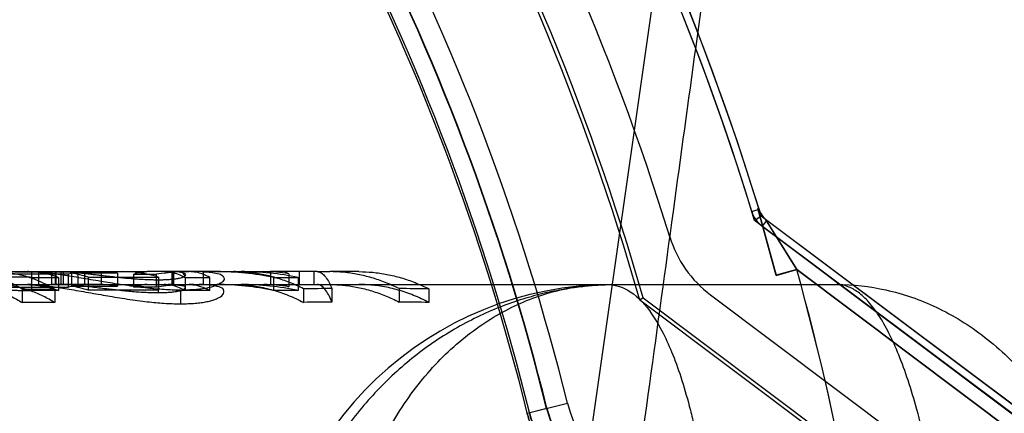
# Model space of a CAD drawing. Header units: millimetres. Extents: x 0 to 297, y 0 to 210.
# Tile 253 of 256: x 59.0635 to 59.2469, y 160.6993 to 160.7726. Entities that reach past the tile are written whole.
import ezdxf

# ---------------------------------------------------------------- set-up
doc = ezdxf.new("R2010")
doc.units = ezdxf.units.MM
doc.header["$LTSCALE"] = 16.335
doc.layers.get('0').update_dxf_attribs({"linetype": 'CONTINUOUS'})
for name, color, linetype in [('AXES_REF', 7, 'CONTINUOUS'), ('INTFCLR_1', 7, 'CONTINUOUS'), ('INTFCLR_144815', 7, 'CONTINUOUS'), ('INTFCLR_72935', 7, 'CONTINUOUS')]:
    doc.layers.add(name, color=color, linetype=linetype)

msp = doc.modelspace()

# ---------------------------------------------------------------- linework, layer by layer
at = {"color": 7, "linetype": 'Continuous'}
for radius in [7.756662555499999, 7.756, 7.706331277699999]:
    msp.add_circle((57.52239940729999, 154.539298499), radius, dxfattribs=at)
msp.add_arc((57.52239940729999, 154.539298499), 7.68, 278.2771290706, 261.7228709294, dxfattribs=at)
at = {"layer": 'AXES_REF', "color": 9, "linetype": 'Continuous'}
msp.add_circle((57.52239940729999, 154.539298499), 7.075609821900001, dxfattribs=at)
at = {"layer": 'INTFCLR_1', "color": 9, "linetype": 'Continuous'}
for p, q in [((59.19987532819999, 160.7368922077), (59.2012238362, 160.7373061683)), ((59.2043999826, 160.7250060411), (59.2010248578, 160.7374554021)), ((59.2026477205, 160.7352800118), (59.201801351, 160.7341515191)), ((59.3455564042, 160.628098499), (59.2024470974, 160.7354304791)), ((59.2024470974, 160.7354304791), (59.20825012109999, 160.7260782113)), ((59.2043999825, 160.7250060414), (59.20825012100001, 160.7260782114)), ((59.2082501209, 160.7260782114), (59.3346230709, 160.631298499)), ((59.1580388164, 160.699337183), (59.1655225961, 160.7011935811))]:
    msp.add_line(p, q, dxfattribs=at)
at = {"layer": 'INTFCLR_1', "color": 6, "linetype": 'Continuous'}
for p, q in [((59.2010248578, 160.7374554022), (59.2012238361, 160.7373061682)), ((59.2018013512, 160.7341515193), (59.3440570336, 160.627459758)), ((59.192201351, 160.7213515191), (59.3071912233, 160.6351091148))]:
    msp.add_line(p, q, dxfattribs=at)
for centre, radius, start, end in [((58.7386230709, 160.595298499), 0.4839066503, 17.0652676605, 50.6603330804), ((58.7386230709, 160.595298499), 0.4824960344, 17.0652678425, 50.60049391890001), ((58.7386230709, 160.595298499), 0.4664960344, 17.065267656, 43.9273773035), ((59.2050477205, 160.7384800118), 0.0054106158, 197.0652516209, 233.1301031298), ((59.2050477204, 160.7384800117), 0.004, 197.0652665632, 233.130102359), ((59.2050477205, 160.7384800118), 0.0214106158, 197.065267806, 233.1301024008)]:
    msp.add_arc(centre, radius, start, end, dxfattribs=at)
at = {"layer": 'INTFCLR_1', "color": 9, "linetype": 'Continuous'}
for centre, radius, start, end in [((58.73862307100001, 160.595298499), 0.4398374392, 13.9313763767, 41.1654492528), ((58.7386230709, 160.595298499), 0.4358380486, 13.9313763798, 41.16544923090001), ((58.7386230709, 160.595298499), 0.4321268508, 13.9313770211, 41.16544983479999), ((58.7386230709, 160.595298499), 0.4325542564, 13.9313763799, 41.1654492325), ((58.7386230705, 160.5952984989), 0.4874965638, 4.2349578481, 15.5612268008), ((59.1850014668, 160.7060254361), 0.0240686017, 193.9313763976, 269.9999999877), ((59.1850014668, 160.7060254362), 0.0200692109, 193.931376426, 269.9999999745)]:
    msp.add_arc(centre, radius, start, end, dxfattribs=at)
msp.add_open_spline([(59.2024470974, 160.7354304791), (59.2017872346, 160.7359253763), (59.2012665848, 160.7366667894), (59.2010248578, 160.7374554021)], degree=3, dxfattribs=at)
for points, knots in [([(59.1887220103, 160.6763767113), (59.1876455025, 160.6763227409), (59.18540069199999, 160.6763333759), (59.1819078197, 160.6767477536), (59.1788683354, 160.6774934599), (59.1763295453, 160.6783879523), (59.1743104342, 160.6792647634), (59.1722289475, 160.6803618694), (59.1700931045, 160.6817178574), (59.1679142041, 160.683382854), (59.1657035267, 160.68542851), (59.1639090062, 160.687473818), (59.1624972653, 160.6893899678), (59.1614299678, 160.6910468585), (59.1604157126, 160.6928796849), (59.1594856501, 160.6948837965), (59.1586707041, 160.6970480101), (59.15823190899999, 160.6985587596), (59.1580388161, 160.699337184)], [0, 0, 0, 0, 0.0779033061, 0.1618667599, 0.253680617, 0.3034199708, 0.3562896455, 0.4126322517, 0.4733102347, 0.5389302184, 0.6105590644, 0.6906636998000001, 0.7351564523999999, 0.7824908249, 0.8330084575, 0.8864378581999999, 0.9420335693, 1, 1, 1, 1]), ([(59.1850014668, 160.6797059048), (59.184074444, 160.6796523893), (59.1821399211, 160.6796474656), (59.1791263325, 160.6799847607), (59.1765000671, 160.6806124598), (59.1743048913, 160.6813729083), (59.1725570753, 160.6821213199), (59.1707553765, 160.6830606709), (59.1689046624, 160.6842247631), (59.1670162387, 160.6856570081), (59.1650990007, 160.6874199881), (59.163542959, 160.6891845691), (59.16231853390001, 160.6908389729), (59.1613930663, 160.6922701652), (59.1605132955, 160.6938545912), (59.159706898, 160.6955876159), (59.1590006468, 160.6974596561), (59.1586206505, 160.6987665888), (59.1584536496, 160.699440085)], [0, 0, 0, 0, 0.0776846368, 0.1614602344, 0.2531489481, 0.3029013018, 0.3556901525, 0.4120655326, 0.4727178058, 0.5383906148, 0.6100777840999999, 0.6902787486, 0.7347779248, 0.7821808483, 0.8327613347, 0.8862761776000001, 0.9419483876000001, 1, 1, 1, 1])]:
    msp.add_open_spline(points, degree=3, knots=knots, dxfattribs=at)
at = {"layer": 'INTFCLR_144815', "color": 9, "linetype": 'Continuous'}
for p, q in [((59.098478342, 160.1957300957), (59.243554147, 161.2100770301)), ((59.0464581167, 160.7256984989), (59.0642914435, 160.7256984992)), ((59.0649073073, 160.7256984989), (59.082674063, 160.7256984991)), ((59.0969100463, 160.7256984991), (59.0872084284, 160.7256984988)), ((59.1002162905, 160.7256984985), (59.1089891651, 160.7256984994)), ((59.1188916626, 160.7256984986), (59.1126138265, 160.7256984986)), ((59.1266783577, 160.7256984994), (59.121228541, 160.7256984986)), ((59.0657103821, 160.722197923), (59.0657103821, 160.7246383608)), ((58.4611117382, 160.7232984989), (59.2156978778, 160.723298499)), ((59.1739624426, 160.7232408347), (59.1739624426, 160.723298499))]:
    msp.add_line(p, q, dxfattribs=at)
at = {"layer": 'INTFCLR_144815', "color": 6, "linetype": 'Continuous'}
for p, q in [((59.06257430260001, 160.7256599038), (59.0711461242, 160.7256599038)), ((59.0657568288, 160.7232799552), (59.0657568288, 160.7256806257)), ((59.0670026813, 160.725698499), (59.0670026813, 160.723298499)), ((59.0694737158, 160.723298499), (59.0694737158, 160.725698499)), ((59.0695614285, 160.7256984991), (59.0700776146, 160.7256924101)), ((59.0700776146, 160.7256927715), (59.0700776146, 160.7232925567)), ((59.0700776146, 160.7256927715), (59.0786494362, 160.7256927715)), ((59.07028273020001, 160.723298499), (59.07028273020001, 160.725698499)), ((59.0709436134, 160.7256984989), (59.0716031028, 160.725687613)), ((59.0711461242, 160.725658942), (59.07202254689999, 160.7256941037)), ((59.0711461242, 160.725658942), (59.0711461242, 160.7232574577)), ((59.0716031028, 160.7256876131), (59.0716031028, 160.7232872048)), ((59.0816946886, 160.7254124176), (59.073122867, 160.7254124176)), ((59.073122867, 160.7254079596), (59.073122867, 160.7229970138)), ((59.0743583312, 160.723298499), (59.0743583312, 160.725698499)), ((59.0755745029, 160.725698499), (59.0755745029, 160.723298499)), ((59.0786494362, 160.7256931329), (59.0786494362, 160.7232929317)), ((59.0816946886, 160.7254124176), (59.0816946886, 160.7230016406)), ((59.0919047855, 160.7232864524), (59.0919047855, 160.7256868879)), ((59.092028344, 160.725698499), (59.092028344, 160.723298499)), ((59.0921833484, 160.723298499), (59.0921833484, 160.725698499)), ((59.1002162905, 160.7256984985), (59.0969100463, 160.7256984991)), ((59.0977319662, 160.723298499), (59.0977319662, 160.725698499)), ((59.1102029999, 160.725698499), (59.1102029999, 160.723298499)), ((59.1126138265, 160.725698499), (59.1102029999, 160.725698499)), ((59.1135917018, 160.7253064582), (59.1129605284, 160.7256495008)), ((59.1155226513, 160.725698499), (59.1155226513, 160.723298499)), ((59.1182473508, 160.725698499), (59.1182473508, 160.723298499)), ((59.1188916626, 160.7256984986), (59.121228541, 160.7256984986)), ((59.0725411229, 160.7252427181), (59.0594340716, 160.7252427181)), ((59.0657103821, 160.7246383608), (59.070720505, 160.7246295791)), ((59.070720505, 160.7246295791), (59.070720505, 160.7221888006)), ((59.0725411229, 160.7228309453), (59.0725411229, 160.7252479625)), ((59.0762512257, 160.7246759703), (59.0762512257, 160.7222369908)), ((59.0762512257, 160.7246759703), (59.089358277, 160.7246759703)), ((59.0846734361, 160.7252352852), (59.0846734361, 160.7228177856)), ((59.0846734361, 160.7252351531), (59.0889771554, 160.7252351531)), ((59.0889771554, 160.7228175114), (59.0889771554, 160.7252350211)), ((59.0892793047, 160.7241935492), (59.0892793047, 160.7217357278)), ((59.089358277, 160.7246683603), (59.089358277, 160.7222290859)), ((59.09429002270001, 160.7246161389), (59.09429002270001, 160.7221748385)), ((59.09429002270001, 160.7246161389), (59.098884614, 160.7246161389)), ((59.098884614, 160.7221748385), (59.098884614, 160.7246161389)), ((59.1107688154, 160.7246193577), (59.1107688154, 160.7221781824)), ((59.1107688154, 160.7246193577), (59.1153634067, 160.7246193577)), ((59.1135917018, 160.7253064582), (59.1135917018, 160.7228916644)), ((59.1153634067, 160.7246094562), (59.1153634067, 160.7221678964)), ((59.0594340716, 160.7228255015), (59.0725411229, 160.7228255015)), ((59.0711461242, 160.7232584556), (59.06257430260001, 160.7232584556)), ((59.0639616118, 160.7224568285), (59.069991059, 160.7224568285)), ((59.0639616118, 160.7224540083), (59.0639616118, 160.719925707)), ((59.070720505, 160.7221888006), (59.0657103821, 160.722197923)), ((59.0700776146, 160.7232921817), (59.0695614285, 160.723298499)), ((59.069991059, 160.7224568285), (59.069991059, 160.7199286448)), ((59.0786494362, 160.7232925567), (59.0700776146, 160.7232925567)), ((59.0716031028, 160.7232872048), (59.0709436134, 160.723298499)), ((59.0724608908, 160.723298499), (59.0715842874, 160.7232802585)), ((59.073122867, 160.7230016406), (59.0816946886, 160.7230016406)), ((59.089358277, 160.7222369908), (59.0762512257, 160.7222369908)), ((59.0889771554, 160.7228176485), (59.0846734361, 160.7228176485)), ((59.0934541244, 160.7222492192), (59.0934541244, 160.7197123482)), ((59.098884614, 160.7221748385), (59.09429002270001, 160.7221748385)), ((59.1153634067, 160.7221781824), (59.1107688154, 160.7221781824)), ((59.1126138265, 160.723298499), (59.1135917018, 160.7228916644)), ((59.1163545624, 160.7225044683), (59.1163545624, 160.7199782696)), ((59.12165894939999, 160.7225437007), (59.12165894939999, 160.7200191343)), ((59.1341528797, 160.7225416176), (59.1341528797, 160.7200169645)), ((59.1396938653, 160.7224967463), (59.1396938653, 160.7199702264)), ((59.069991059, 160.7199286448), (59.0639616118, 160.7199286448))]:
    msp.add_line(p, q, dxfattribs=at)
at = {"layer": 'INTFCLR_144815', "color": 7, "linetype": 'Continuous'}
for p, q in [((59.0642914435, 160.7256984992), (59.0649073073, 160.7256984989)), ((59.06635247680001, 160.7256503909), (59.0657568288, 160.7256806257)), ((59.0663523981, 160.7256491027), (59.0657568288, 160.7256806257)), ((59.082674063, 160.7256984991), (59.0872084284, 160.7256984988)), ((59.092595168, 160.7256513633), (59.0919047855, 160.7256868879)), ((59.0977510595, 160.7256841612), (59.0983007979, 160.7256554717)), ((59.0977510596, 160.7256841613), (59.0983008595, 160.725656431)), ((59.0892793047, 160.7241935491), (59.0902671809, 160.7242057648)), ((59.06575682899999, 160.7232799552), (59.0663528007, 160.7232485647)), ((59.0657568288, 160.7232799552), (59.0663527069, 160.7232470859)), ((59.0934541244, 160.7222492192), (59.0923262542, 160.7222648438)), ((59.09830117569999, 160.7232548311), (59.0977510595, 160.7232836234)), ((59.0983011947, 160.7232551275), (59.0977510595, 160.7232836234)), ((59.0917990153, 160.7197440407), (59.0928731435, 160.7197187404)), ((59.0934541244, 160.7197123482), (59.09453275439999, 160.719730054))]:
    msp.add_line(p, q, dxfattribs=at)
at = {"layer": 'INTFCLR_144815', "color": 6, "linetype": 'Continuous'}
for centre, radius, start, end in [((59.0648999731, 160.7051520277), 0.0205464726, 87.60988393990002, 89.9795480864), ((59.0769890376, 160.7035243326), 0.0221743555, 90.0457827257, 101.5713831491), ((59.0693590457, 160.7025550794), 0.0231608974, 72.6877659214, 80.6474663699), ((59.0781518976, 160.7035912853), 0.0221075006, 80.7784190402, 88.7104225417), ((59.0959460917, 160.6730777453), 0.0526207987, 90.00778778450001, 97.6104365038), ((59.091149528, 160.7011319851), 0.0245665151, 88.2382569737, 90.0179861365), ((59.0969147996, 160.7013044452), 0.0243940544, 88.0354410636, 90.0111642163), ((59.1002111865, 160.6731530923), 0.0525454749, 78.40901922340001, 89.99443454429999), ((59.1047570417, 160.6735082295), 0.0521902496, 78.2744042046, 89.99797377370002), ((59.1089777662, 160.6983570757), 0.0273415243, 80.2847284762, 89.97611295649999), ((59.0648999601, 160.7034936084), 0.0198048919, 87.52029428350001, 89.97874417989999), ((59.0769793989, 160.7020064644), 0.0212919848, 90.02174229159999, 102.0313117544), ((59.0693870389, 160.7010733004), 0.0222396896, 72.0224959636, 80.32961232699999), ((59.0781578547, 160.7020458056), 0.0212527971, 80.4204470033, 88.67461987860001), ((59.0959426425, 160.6726262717), 0.0506722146, 90.004187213, 97.90098231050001), ((59.0911495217, 160.6996192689), 0.023679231, 88.17220551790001, 90.0186448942), ((59.0969147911, 160.6997853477), 0.0235131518, 87.96178923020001, 90.0115620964), ((59.1002138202, 160.6726721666), 0.0506263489, 77.9662558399, 89.9972042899), ((59.1047528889, 160.6729506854), 0.0503479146, 77.8340583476, 89.9931737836), ((59.1089839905, 160.6970075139), 0.0262909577, 79.90634682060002, 89.98872315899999), ((59.127242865, 159.6089044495), 1.1136532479, 90.28728523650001, 90.56019566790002), ((59.1279258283, 159.6114028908), 1.1111561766, 89.3931803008, 89.67890595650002), ((59.1272597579, 159.6486797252), 1.0713540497, 90.29953137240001, 90.58321753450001), ((59.1279483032, 159.6559121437), 1.0641229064, 89.3675685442, 89.6659238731)]:
    msp.add_arc(centre, radius, start, end, dxfattribs=at)
at = {"layer": 'INTFCLR_144815', "color": 7, "linetype": 'Continuous'}
for centre, radius, start, end in [((59.0707696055, 160.6984375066), 0.0272628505, 86.6178590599, 88.2480437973), ((59.0899247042, 160.828050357), 0.1038588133, 269.0568360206, 269.643950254), ((59.0942509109, 160.8369155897), 0.1146691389, 269.1929557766, 269.601873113), ((59.09169148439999, 160.8830593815), 0.1608198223, 270.6279938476, 270.9074788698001), ((59.0934899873, 160.766832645), 0.0445789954, 270.6818185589, 271.9450443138), ((59.0942522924, 160.8298743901), 0.1101649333, 269.1590222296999, 269.5848765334), ((59.0916957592, 160.8737291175), 0.1540268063, 270.6541011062, 270.9460640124)]:
    msp.add_arc(centre, radius, start, end, dxfattribs=at)
at = {"layer": 'INTFCLR_144815', "color": 9, "linetype": 'Continuous'}
msp.add_arc((59.1739629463, 160.659298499), 0.064, 89.9999999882, 176.9999999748, dxfattribs=at)
at = {"layer": 'INTFCLR_144815', "color": 7, "linetype": 'Continuous'}
for points, knots in [([(59.1763129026, 160.671812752), (59.1778310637, 160.6828142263), (59.1808196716, 160.7045011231), (59.18520928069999, 160.7364475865), (59.1894206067, 160.7671909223), (59.19349356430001, 160.7970204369), (59.1974676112, 160.8262273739), (59.2013609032, 160.8549518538), (59.2051129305, 160.8827526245), (59.2086816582, 160.9093190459), (59.2120841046, 160.9347771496), (59.21535144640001, 160.959364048), (59.21848597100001, 160.9831053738), (59.22142641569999, 161.0055420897), (59.2241239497, 161.0262958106), (59.2265165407, 161.0448708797), (59.2286330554, 161.0614623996), (59.2304698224, 161.0760089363), (59.2320893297, 161.0889758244), (59.2335121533, 161.100498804), (59.2347678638, 161.11079401), (59.2358601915, 161.1198663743), (59.236831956, 161.1280436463), (59.2376958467, 161.1354156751), (59.238469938, 161.1421237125), (59.23913414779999, 161.1479694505), (59.2397325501, 161.1533201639), (59.2402748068, 161.1582541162), (59.2407617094, 161.1627702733), (59.2411849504, 161.1667734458), (59.2415661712, 161.1704535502), (59.2419105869, 161.1738543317), (59.2422155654, 161.1769405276), (59.2424854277, 161.1797409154), (59.242726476, 161.1823114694), (59.2429419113, 161.1846798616), (59.243134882, 161.1868698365), (59.24330637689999, 161.18888592), (59.2434586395, 161.1907490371), (59.2435861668, 161.1923761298), (59.2436960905, 161.1938410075), (59.243796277, 161.1952409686), (59.24388701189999, 161.1965835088), (59.2439659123, 161.1978324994), (59.24404632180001, 161.1992029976), (59.2441207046, 161.2006214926), (59.24419137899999, 161.2022636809), (59.2442409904, 161.2037721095), (59.2442588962, 161.2052764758), (59.2442695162, 161.2066513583), (59.2441300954, 161.208076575), (59.2443182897, 161.2101330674), (59.2435541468, 161.2100770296)], [0, 0, 0, 0, 0.06138756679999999, 0.121008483, 0.1782451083, 0.2329100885, 0.2874227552, 0.3411757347, 0.393138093, 0.4424863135, 0.4893421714, 0.5351104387, 0.5795865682, 0.6217125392, 0.6601911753, 0.6952689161, 0.7252355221, 0.7526449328, 0.7763141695, 0.7974675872, 0.816822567, 0.8336432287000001, 0.8479777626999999, 0.8623409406, 0.8746713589, 0.8853028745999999, 0.8948614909, 0.9044321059, 0.9127397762, 0.9199694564, 0.9266831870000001, 0.9331906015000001, 0.9388636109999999, 0.9438253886, 0.9487415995, 0.9531348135, 0.9569708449, 0.9608937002, 0.9643190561, 0.9673036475, 0.9699151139, 0.9724390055, 0.9750617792, 0.9773530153, 0.9793565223, 0.9826506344, 0.9852026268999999, 0.9884485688, 0.9909663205, 0.99360072, 0.9957648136, 1, 1, 1, 1]), ([(59.09263578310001, 160.722257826), (59.092138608, 160.722266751), (59.0911221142, 160.7223016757), (59.08961779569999, 160.7223958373), (59.0880510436, 160.7225331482), (59.0863842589, 160.7227183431), (59.0845663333, 160.7229504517), (59.0826683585, 160.7232249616), (59.0808114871, 160.72351366), (59.0789857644, 160.7238117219), (59.0771931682, 160.7241163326), (59.0753832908, 160.7244249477), (59.073611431, 160.7247223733), (59.0719341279, 160.7249891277), (59.070356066, 160.7252228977), (59.0689142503, 160.7254121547), (59.0675857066, 160.7255577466), (59.0667519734, 160.7256256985), (59.06635247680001, 160.7256503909)], [0, 0, 0, 0, 0.0562470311, 0.1150278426, 0.1704748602, 0.2341330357, 0.3047136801, 0.3777699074, 0.4510488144, 0.5172749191, 0.5870188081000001, 0.6567244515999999, 0.7249545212, 0.7902456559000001, 0.8488340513, 0.9054002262, 0.9547246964, 1, 1, 1, 1]), ([(59.0716031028, 160.7256876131), (59.07193847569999, 160.7256761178), (59.0726180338, 160.7256425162), (59.0736497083, 160.7255614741), (59.0746949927, 160.7254631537), (59.07572061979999, 160.7253537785), (59.0766914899, 160.7252453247), (59.0776238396, 160.7251382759), (59.0785959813, 160.7250245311), (59.0796887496, 160.7248986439), (59.0808766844, 160.7247643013), (59.0820899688, 160.7246303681), (59.0833029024, 160.7245082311), (59.0844976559, 160.7244022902), (59.0856661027, 160.7243152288), (59.0867223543, 160.7242546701), (59.087651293, 160.7242168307), (59.0884844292, 160.7242000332), (59.0890117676, 160.7241946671), (59.0892793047, 160.7241935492)], [0, 0, 0, 0, 0.0567222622, 0.1149862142, 0.1749104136, 0.2341847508, 0.2893311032, 0.3400399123, 0.3928174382, 0.4547757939, 0.5259749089, 0.5948973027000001, 0.6611049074, 0.7320331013, 0.7976363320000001, 0.8591496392, 0.9108593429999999, 0.9547770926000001, 1, 1, 1, 1]), ([(59.0892793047, 160.7241935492), (59.0895747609, 160.7241940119), (59.0901441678, 160.724200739), (59.0909871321, 160.7242256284), (59.0917686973, 160.7242813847), (59.092629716, 160.7243653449), (59.0933344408, 160.7245429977), (59.0944945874, 160.7246951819), (59.0937544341, 160.7257858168), (59.09281434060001, 160.7255873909), (59.0921690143, 160.7256776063), (59.0919047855, 160.7256868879)], [0, 0, 0, 0, 0.1149307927, 0.2216825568, 0.3272439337, 0.4222423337, 0.548541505, 0.6506914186, 0.7453168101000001, 0.8971532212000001, 1, 1, 1, 1]), ([(59.0902671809, 160.7242057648), (59.0905724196, 160.7242123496), (59.09115650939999, 160.7242357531), (59.0919753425, 160.7242949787), (59.0928793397, 160.724423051), (59.09361876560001, 160.7245021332), (59.0947867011, 160.7251468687), (59.0935141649, 160.7256160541), (59.0929894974, 160.7256225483), (59.092595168, 160.7256513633)], [0, 0, 0, 0, 0.1451297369, 0.2769957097, 0.3934251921, 0.5664275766, 0.6918099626, 0.8120547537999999, 1, 1, 1, 1]), ([(59.0983008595, 160.725656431), (59.0986052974, 160.7256371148), (59.0991882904, 160.7255915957), (59.1001389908, 160.7254042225), (59.1011278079, 160.725265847), (59.1018155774, 160.7241495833), (59.1007164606, 160.7233895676), (59.0997988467, 160.7229873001), (59.0987422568, 160.7227033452), (59.0977798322, 160.722524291), (59.0966808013, 160.7223839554), (59.0954806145, 160.722291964), (59.0946573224, 160.722264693), (59.0942385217, 160.7222597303)], [0, 0, 0, 0, 0.0786410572, 0.1501996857, 0.250821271, 0.3301862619, 0.4116698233, 0.5346050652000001, 0.6068482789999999, 0.689700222, 0.7877386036, 0.892026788, 1, 1, 1, 1]), ([(59.0663528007, 160.7232485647), (59.06676111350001, 160.7232224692), (59.0675998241, 160.7231510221), (59.0689271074, 160.7229996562), (59.0703579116, 160.7228046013), (59.0719230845, 160.7225639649), (59.0736018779, 160.7222868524), (59.07537671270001, 160.7219774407), (59.0771980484, 160.7216545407), (59.0789787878, 160.7213400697), (59.080770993, 160.7210355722), (59.0825977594, 160.7207396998), (59.0844901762, 160.720453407), (59.0863288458, 160.7202078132), (59.0880135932, 160.7200120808), (59.0895943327, 160.7198667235), (59.0911105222, 160.7197675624), (59.0921354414, 160.7197306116), (59.0926353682, 160.7197213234)], [0, 0, 0, 0, 0.0462484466, 0.0951247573, 0.1509922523, 0.2094659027, 0.2741202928, 0.3433220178, 0.4131116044, 0.4832086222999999, 0.5477247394, 0.6185976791, 0.6923889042, 0.7640632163, 0.8282702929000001, 0.8840942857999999, 0.9434802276, 1, 1, 1, 1]), ([(59.0942389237, 160.7197233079), (59.0946750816, 160.7197295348), (59.09551259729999, 160.7197577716), (59.09672693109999, 160.7198579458), (59.0978253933, 160.7200054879), (59.0987880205, 160.7201977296), (59.0996126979, 160.7204265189), (59.1004581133, 160.7207916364), (59.10141141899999, 160.7211911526), (59.1016495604, 160.7225040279), (59.100402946, 160.722951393), (59.0993881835, 160.7231641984), (59.098588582, 160.7232360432), (59.09830117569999, 160.7232548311)], [0, 0, 0, 0, 0.1119651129, 0.2150010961, 0.3126732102, 0.3961790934, 0.4671153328, 0.5310954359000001, 0.6350075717, 0.7173297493, 0.7968963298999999, 0.9260706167, 1, 1, 1, 1])]:
    msp.add_open_spline(points, degree=3, knots=knots, dxfattribs=at)
at = {"layer": 'INTFCLR_144815', "color": 6, "linetype": 'Continuous'}
for points, knots in [([(59.0657103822, 160.7246383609), (59.0653643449, 160.7246388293), (59.0646964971, 160.7246396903), (59.0637354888, 160.7246483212), (59.0628567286, 160.7246597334), (59.0618504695, 160.7246811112), (59.0607770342, 160.7247124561), (59.059665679, 160.7247655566), (59.0587039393, 160.724830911), (59.0577912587, 160.7249077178), (59.0568684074, 160.7249962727), (59.05592805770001, 160.7250959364), (59.05500848, 160.7251996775), (59.054134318, 160.7253013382), (59.0533144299, 160.7253987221), (59.0523870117, 160.7255058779), (59.0517257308, 160.725579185), (59.0513270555, 160.7256152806)], [0, 0, 0, 0, 0.07194446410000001, 0.1388510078, 0.1998096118, 0.2546609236, 0.3481079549, 0.4230734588, 0.4859697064, 0.5485129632, 0.6134932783, 0.6787167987, 0.7451131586, 0.8058940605, 0.8616882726, 0.9167726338, 1, 1, 1, 1]), ([(59.0639616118, 160.7224540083), (59.06324932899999, 160.7228831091), (59.0618296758, 160.7236500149), (59.0596311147, 160.7245622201), (59.057420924, 160.7252141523), (59.0551784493, 160.7256098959), (59.053670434, 160.725698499), (59.0529187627, 160.725698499)], [0, 0, 0, 0, 0.2141603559, 0.4147467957, 0.6119977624, 0.8064117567, 1, 1, 1, 1]), ([(59.058947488, 160.725698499), (59.0596760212, 160.725698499), (59.0611637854, 160.7256138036), (59.0633975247, 160.7252271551), (59.0656391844, 160.7245711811), (59.0678569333, 160.7236512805), (59.0692853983, 160.7228786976), (59.069991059, 160.7224535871)], [0, 0, 0, 0, 0.1876156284, 0.3827928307, 0.5825727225, 0.7878461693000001, 1, 1, 1, 1]), ([(59.070720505, 160.7246295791), (59.0700218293, 160.7248638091), (59.0686108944, 160.7252583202), (59.0664558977, 160.7256182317), (59.06501054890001, 160.725698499), (59.0642914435, 160.725698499)], [0, 0, 0, 0, 0.3378776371, 0.6702782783, 1, 1, 1, 1]), ([(59.089358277, 160.7246683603), (59.0886301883, 160.7248945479), (59.0871610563, 160.7252749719), (59.0849221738, 160.7256212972), (59.0834214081, 160.725698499), (59.082674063, 160.725698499)], [0, 0, 0, 0, 0.3370499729, 0.6696113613, 1, 1, 1, 1]), ([(59.0846734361, 160.7252352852), (59.0849736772, 160.7253453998), (59.0855551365, 160.7255207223), (59.08640728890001, 160.7256681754), (59.0869509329, 160.7256984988), (59.0872084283, 160.725698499)], [0, 0, 0, 0, 0.3705785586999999, 0.7016158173, 1, 1, 1, 1]), ([(59.0904208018, 160.725698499), (59.0908516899, 160.725698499), (59.0917336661, 160.7256151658), (59.0930418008, 160.7252413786), (59.09387822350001, 160.7248403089), (59.09429002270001, 160.7246054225)], [0, 0, 0, 0, 0.3182483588, 0.6498519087, 1, 1, 1, 1]), ([(59.098884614, 160.7246245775), (59.098473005, 160.7248556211), (59.09764134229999, 160.7252479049), (59.0963364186, 160.7256158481), (59.0954566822, 160.7256984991), (59.0950221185, 160.725698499)], [0, 0, 0, 0, 0.3497363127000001, 0.6780164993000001, 1, 1, 1, 1]), ([(59.1163545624, 160.7225044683), (59.1155101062, 160.7229299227), (59.1138278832, 160.7236881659), (59.1112420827, 160.7245838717), (59.1086437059, 160.7252236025), (59.1060088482, 160.7256117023), (59.1042389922, 160.725698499), (59.103354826, 160.725698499)], [0, 0, 0, 0, 0.2100496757, 0.4092446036, 0.6071158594, 0.8035922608, 1, 1, 1, 1]), ([(59.1188916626, 160.725698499), (59.1191410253, 160.7256984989), (59.1196902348, 160.7255175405), (59.1203926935, 160.7248554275), (59.1210671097, 160.7238410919), (59.12145935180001, 160.7230134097), (59.12165894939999, 160.7225437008)], [0, 0, 0, 0, 0.1705944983, 0.3750273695, 0.6508525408, 1, 1, 1, 1]), ([(59.1341528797, 160.7225416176), (59.1333128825, 160.7229622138), (59.1316397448, 160.7237117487), (59.1290687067, 160.7245970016), (59.126485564, 160.7252292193), (59.1238664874, 160.725612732), (59.1221073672, 160.725698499), (59.121228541, 160.725698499)], [0, 0, 0, 0, 0.2099873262, 0.4091680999, 0.6070498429, 0.8035556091, 1, 1, 1, 1]), ([(59.1266783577, 160.725698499), (59.1275364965, 160.725698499), (59.1292850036, 160.7256152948), (59.1319124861, 160.7252352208), (59.1345504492, 160.7245901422), (59.1371618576, 160.7236848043), (59.138856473, 160.7229191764), (59.1396938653, 160.7224967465)], [0, 0, 0, 0, 0.1903782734, 0.3876607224, 0.5880954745, 0.7919247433, 1, 1, 1, 1]), ([(59.0513270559, 160.7232121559), (59.051569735, 160.7231893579), (59.0520716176, 160.7231349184), (59.05284667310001, 160.7230441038), (59.0536628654, 160.7229446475), (59.05451858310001, 160.7228391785), (59.05541465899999, 160.7227329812), (59.0563329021, 160.7226274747), (59.0572578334, 160.7225296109), (59.0581594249, 160.7224441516), (59.059042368, 160.7223720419), (59.0599649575, 160.722313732), (59.0610251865, 160.7222663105), (59.0620480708, 160.7222372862), (59.06300258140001, 160.7222178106), (59.0638341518, 160.7222072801), (59.0647457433, 160.7221991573), (59.0653805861, 160.7221983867), (59.0657103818, 160.722197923)], [0, 0, 0, 0, 0.0506648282, 0.1049246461, 0.1622046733, 0.2215708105, 0.2841380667, 0.3497639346, 0.4136893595, 0.4774618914, 0.5380027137, 0.5978190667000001, 0.6696010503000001, 0.7585882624, 0.8105121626, 0.8680437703, 0.9314493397, 1, 1, 1, 1]), ([(59.0529187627, 160.723298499), (59.0536743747, 160.723298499), (59.0551868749, 160.7232057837), (59.05743650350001, 160.7227922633), (59.0596596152, 160.7221092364), (59.06185440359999, 160.721158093), (59.0632650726, 160.7203628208), (59.0639616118, 160.719925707)], [0, 0, 0, 0, 0.1938213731, 0.3875593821, 0.5854260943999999, 0.7890634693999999, 1, 1, 1, 1]), ([(59.069991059, 160.7199252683), (59.0692997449, 160.7203591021), (59.06789334, 160.7211527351), (59.0657004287, 160.7221050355), (59.06346852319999, 160.7227919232), (59.0612141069, 160.7232060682), (59.0597000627, 160.723298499), (59.058947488, 160.723298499)], [0, 0, 0, 0, 0.209338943, 0.413402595, 0.6120674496, 0.806971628, 1, 1, 1, 1]), ([(59.0642914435, 160.723298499), (59.0650120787, 160.723298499), (59.0664580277, 160.7232156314), (59.06861394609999, 160.722841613), (59.0700222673, 160.7224319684), (59.070720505, 160.7221888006)], [0, 0, 0, 0, 0.3299773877, 0.6614444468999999, 1, 1, 1, 1]), ([(59.08927930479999, 160.7217357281), (59.08883612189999, 160.7217391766), (59.0879819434, 160.7217466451), (59.08670359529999, 160.7217988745), (59.085436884, 160.7218779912), (59.0841358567, 160.7219843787), (59.0828176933, 160.7221113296), (59.0816802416, 160.7222364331), (59.0807365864, 160.7223454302), (59.0799936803, 160.7224322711), (59.07904667, 160.7225451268), (59.07791921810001, 160.7226816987), (59.0766355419, 160.7228352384), (59.0754261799, 160.7229745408), (59.0742833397, 160.7230971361), (59.0730150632, 160.7232132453), (59.072126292, 160.7232709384), (59.0716031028, 160.7232872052)], [0, 0, 0, 0, 0.0748915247, 0.1443298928, 0.2161663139, 0.2893457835, 0.3649010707, 0.4399336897, 0.482708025, 0.5254207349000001, 0.5663249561, 0.6438664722, 0.7173308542, 0.7847866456, 0.8495765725, 0.9115485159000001, 1, 1, 1, 1]), ([(59.082674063, 160.723298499), (59.083422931, 160.723298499), (59.084924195, 160.7232187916), (59.0871639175, 160.7228589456), (59.0886305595, 160.722463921), (59.089358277, 160.7222290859)], [0, 0, 0, 0, 0.3306759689, 0.6623463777, 1, 1, 1, 1]), ([(59.0872084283, 160.723298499), (59.0869249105, 160.723298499), (59.0863547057, 160.7232621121), (59.0855038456, 160.7230993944), (59.0849489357, 160.7229226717), (59.0846734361, 160.7228177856)], [0, 0, 0, 0, 0.3280206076, 0.658938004, 1, 1, 1, 1]), ([(59.0919047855, 160.723286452), (59.0921653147, 160.723277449), (59.0927585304, 160.7232536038), (59.0934527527, 160.7231299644), (59.0945888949, 160.723012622), (59.09389353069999, 160.7220963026), (59.093082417, 160.7220401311), (59.0922296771, 160.7218599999), (59.09131922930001, 160.7217914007), (59.0903572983, 160.7217428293), (59.089667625, 160.7217388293), (59.08927930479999, 160.7217357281)], [0, 0, 0, 0, 0.09957283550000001, 0.2178255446, 0.3100882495, 0.4086846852, 0.5023531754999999, 0.6323649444, 0.7365715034, 0.8516699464, 1, 1, 1, 1]), ([(59.09429002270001, 160.722163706), (59.0939517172, 160.7223641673), (59.0931757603, 160.7227634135), (59.0918779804, 160.7231903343), (59.09090948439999, 160.723298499), (59.0904208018, 160.723298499)], [0, 0, 0, 0, 0.2894427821, 0.6403042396, 1, 1, 1, 1]), ([(59.0950221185, 160.723298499), (59.0954924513, 160.723298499), (59.0962200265, 160.7232213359), (59.0975298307, 160.7228744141), (59.0983412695, 160.7225004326), (59.098884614, 160.7221836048)], [0, 0, 0, 0, 0.3474057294, 0.5354189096, 1, 1, 1, 1]), ([(59.103354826, 160.723298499), (59.103844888, 160.723298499), (59.1048261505, 160.7232708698), (59.1062954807, 160.7231466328), (59.1077610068, 160.7229397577), (59.1092207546, 160.7226505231), (59.11067283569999, 160.7222793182), (59.1121153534, 160.7218266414), (59.1135464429, 160.7212930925), (59.114964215, 160.7206793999), (59.1158931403, 160.7202204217), (59.1163545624, 160.7199782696)], [0, 0, 0, 0, 0.1085136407, 0.2172299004, 0.3263497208, 0.4360685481, 0.5465776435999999, 0.6580584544, 0.7706831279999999, 0.8846130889, 1, 1, 1, 1]), ([(59.1739619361, 160.7232406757), (59.1730270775, 160.7232287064), (59.1711581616, 160.7231591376), (59.1682420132, 160.7229114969), (59.1650806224, 160.7224809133), (59.1615335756, 160.7217891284), (59.15761983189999, 160.7207597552), (59.1534423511, 160.7193390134), (59.1491786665, 160.7175198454), (59.1449760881, 160.7153326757), (59.140899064, 160.7128038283), (59.13697777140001, 160.7099374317), (59.133198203, 160.7067130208), (59.12965032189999, 160.703193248), (59.12628061, 160.6993094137), (59.1231774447, 160.6951485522), (59.1203378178, 160.6906813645), (59.1178340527, 160.6860291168), (59.1156525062, 160.681189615), (59.1138003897, 160.6761785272), (59.1123079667, 160.67112432), (59.1111881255, 160.6662202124), (59.110415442, 160.6616917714), (59.1100605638, 160.6588225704), (59.10992094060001, 160.6574757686)], [0, 0, 0, 0, 0.0278776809, 0.0557399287, 0.08723556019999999, 0.1229672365, 0.1634315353, 0.2078104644, 0.2544177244, 0.301516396, 0.3489413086, 0.3973369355, 0.4462084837, 0.4969436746, 0.5462080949, 0.5993974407, 0.6515652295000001, 0.7039026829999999, 0.756797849, 0.809722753, 0.8630778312, 0.9138226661, 0.9596261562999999, 1, 1, 1, 1]), ([(59.12165894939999, 160.7200191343), (59.1215556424, 160.7202723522), (59.1213486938, 160.7207495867), (59.1209294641, 160.7215824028), (59.1204054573, 160.7224065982), (59.1197034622, 160.7231054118), (59.1191403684, 160.723298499), (59.1188916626, 160.723298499)], [0, 0, 0, 0, 0.1829375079, 0.3477484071, 0.6234475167, 0.8336349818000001, 1, 1, 1, 1]), ([(59.121228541, 160.723298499), (59.1221119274, 160.723298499), (59.1238759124, 160.7232087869), (59.12650306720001, 160.7228081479), (59.12910087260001, 160.7221459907), (59.1316677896, 160.7212230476), (59.133331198, 160.7204454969), (59.1341528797, 160.7200169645)], [0, 0, 0, 0, 0.1968917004, 0.3928714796, 0.5914001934, 0.7934510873, 1, 1, 1, 1]), ([(59.1396938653, 160.7199702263), (59.13923193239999, 160.7202129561), (59.13830196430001, 160.7206730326), (59.1368825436, 160.7212882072), (59.13544975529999, 160.7218230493), (59.13400549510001, 160.7222768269), (59.1325516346, 160.722648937), (59.1310900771, 160.7229388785), (59.1296227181, 160.7231462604), (59.1281515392, 160.723270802), (59.1271690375, 160.723298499), (59.1266783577, 160.723298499)], [0, 0, 0, 0, 0.1153954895, 0.2293311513, 0.3419589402, 0.4534405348, 0.5639484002, 0.6736643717, 0.7827801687, 0.8914915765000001, 1, 1, 1, 1])]:
    msp.add_open_spline(points, degree=3, knots=knots, dxfattribs=at)
at = {"layer": 'INTFCLR_144815', "color": 9, "linetype": 'Continuous'}
for points, knots in [([(59.1230546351, 160.6626480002), (59.1232092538, 160.6664170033), (59.12405766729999, 160.6740906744), (59.1270090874, 160.6853988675), (59.1317565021, 160.6961969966), (59.1381962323, 160.7058149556), (59.1460274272, 160.7136566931), (59.1547885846, 160.7193029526), (59.16391921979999, 160.7225875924), (59.1701123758, 160.723298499), (59.1730839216, 160.723298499)], [0, 0, 0, 0, 0.1308834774, 0.2668605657, 0.4040067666, 0.5382363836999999, 0.666176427, 0.7858622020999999, 0.8968959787, 1, 1, 1, 1]), ([(59.1730839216, 160.723298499), (59.1745396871, 160.7232984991), (59.1778997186, 160.7220504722), (59.18050721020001, 160.7189645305), (59.18220287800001, 160.7163363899), (59.18350616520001, 160.7140014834), (59.1850602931, 160.710596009), (59.1867600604, 160.7058994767), (59.1880432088, 160.7014822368), (59.1890212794, 160.697552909), (59.1900069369, 160.6931265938), (59.19112659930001, 160.6871277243), (59.1920581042, 160.6808032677), (59.192719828, 160.6753764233), (59.1933367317, 160.6695297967), (59.1939626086, 160.6618998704), (59.19438690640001, 160.654065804), (59.19461340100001, 160.6475652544), (59.1947616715, 160.6408268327), (59.1947772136, 160.6357325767), (59.1947458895, 160.632322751)], [0, 0, 0, 0, 0.0447683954, 0.1032005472, 0.1213211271, 0.1410891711, 0.1853432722, 0.2362765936, 0.2945595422, 0.3267150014, 0.3607913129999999, 0.4340002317, 0.5143214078, 0.5573399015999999, 0.6021191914, 0.6951105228, 0.7927308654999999, 0.8433596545, 0.8951349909, 1, 1, 1, 1]), ([(59.23915122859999, 160.6323227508), (59.2390442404, 160.6357075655), (59.2387608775, 160.6423576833), (59.23812192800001, 160.652150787), (59.237418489, 160.6600835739), (59.2367555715, 160.6662280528), (59.2360537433, 160.6720160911), (59.2350859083, 160.6788447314), (59.2339580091, 160.6853864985), (59.2329799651, 160.6902890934), (59.2320087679, 160.6947257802), (59.2307448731, 160.6997909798), (59.2290989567, 160.7052829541), (59.227374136, 160.710042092), (59.2258207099, 160.7135320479), (59.22452784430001, 160.7159480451), (59.2233196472, 160.7179334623), (59.22180207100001, 160.7199879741), (59.2198445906, 160.7218587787), (59.2178145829, 160.7230239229), (59.2163766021, 160.723298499), (59.2156978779, 160.723298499)], [0, 0, 0, 0, 0.1042635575, 0.2049087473, 0.3021266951, 0.3494296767, 0.3951775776, 0.4816294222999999, 0.5617414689, 0.5995186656, 0.6355363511, 0.7015662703, 0.7601961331, 0.8119752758, 0.8573235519, 0.8776594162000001, 0.8962984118, 0.9288575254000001, 0.9560174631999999, 0.97910347, 1, 1, 1, 1]), ([(59.2156978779, 160.723298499), (59.21877147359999, 160.723298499), (59.22516502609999, 160.7225904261), (59.2346011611, 160.719315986), (59.2436645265, 160.7136807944), (59.2517744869, 160.7058443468), (59.2584477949, 160.6962241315), (59.2633685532, 160.685418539), (59.2664275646, 160.6741013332), (59.2673071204, 160.6664184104), (59.2674671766, 160.6626480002)], [0, 0, 0, 0, 0.1050837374, 0.21787631, 0.3387406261, 0.4670384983, 0.6007623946, 0.736684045, 0.8709766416, 1, 1, 1, 1])]:
    msp.add_open_spline(points, degree=3, knots=knots, dxfattribs=at)
at = {"layer": 'INTFCLR_72935', "color": 6, "linetype": 'Continuous'}
for p, q in [((59.20121712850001, 160.7373280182), (59.2010181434, 160.7374772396)), ((59.2003812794, 160.7352334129), (59.201596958, 160.7360849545)), ((59.3452437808, 160.6265985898), (59.2003812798, 160.7352334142)), ((59.201596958, 160.7360849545), (59.202440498, 160.7354523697)), ((59.1796037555, 160.7208160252), (59.1789950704, 160.7203976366)), ((59.2828042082, 160.6425494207), (59.1789950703, 160.7203976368)), ((59.1796037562, 160.720816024), (59.2832241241, 160.6431093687))]:
    msp.add_line(p, q, dxfattribs=at)
at = {"layer": 'INTFCLR_72935', "color": 9, "linetype": 'Continuous'}
for p, q in [((59.2010181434, 160.7374772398), (59.2043938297, 160.7250281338)), ((59.202440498, 160.7354523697), (59.3455950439, 160.6280983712)), ((59.2082439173, 160.7261004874), (59.2024404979, 160.7354523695)), ((59.2082439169, 160.726100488), (59.2043938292, 160.7250281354)), ((59.3346605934, 160.631298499), (59.2082439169, 160.7261004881)), ((59.1580388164, 160.699337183), (59.161707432, 160.700247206))]:
    msp.add_line(p, q, dxfattribs=at)
at = {"layer": 'INTFCLR_72935', "color": 6, "linetype": 'Continuous'}
for centre, radius, start, end in [((58.7386230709, 160.595298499), 0.4839066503, 16.9140743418, 50.66033312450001), ((58.7386230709, 160.595298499), 0.4824960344, 16.8593289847, 50.60049391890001), ((58.7386230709, 160.595298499), 0.4577961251, 15.8585784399, 43.6930068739), ((58.7386230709, 160.595298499), 0.4584960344, 15.8880864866, 43.6930069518), ((58.7386230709, 160.595298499), 0.4359066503, 13.9313763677, 41.16544925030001), ((59.20504095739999, 160.7385020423), 0.004, 197.0679770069, 233.1331535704), ((59.1850014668, 160.7060254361), 0.024, 193.9313766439, 269.9999999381)]:
    msp.add_arc(centre, radius, start, end, dxfattribs=at)
at = {"layer": 'INTFCLR_72935', "color": 9, "linetype": 'Continuous'}
for centre, radius, start, end in [((58.7386230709, 160.595298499), 0.4321268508, 13.9313770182, 41.165449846), ((58.7386230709, 160.595298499), 0.4325542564, 13.931376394, 41.16544924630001), ((58.73862307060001, 160.5952984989), 0.4874965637, 4.2349578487, 15.5639446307)]:
    msp.add_arc(centre, radius, start, end, dxfattribs=at)
msp.add_open_spline([(59.2010181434, 160.7374772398), (59.20125991, 160.7366886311), (59.2017806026, 160.735947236), (59.2024404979, 160.7354523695)], degree=3, dxfattribs=at)
for points, knots in [([(59.1580388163, 160.699337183), (59.1582302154, 160.6985655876), (59.1586676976, 160.6970563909), (59.1594814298, 160.6948935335), (59.1604115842, 160.6928880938), (59.161423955, 160.6910571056), (59.1624866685, 160.6894055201), (59.1639004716, 160.6874839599), (59.1653835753, 160.6857921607), (59.1669065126, 160.6843149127), (59.1683430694, 160.6830538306), (59.1707377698, 160.6812280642), (59.1735634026, 160.6795880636), (59.1763451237, 160.6783813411), (59.1788798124, 160.677490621), (59.1819138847, 160.6767467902), (59.1854028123, 160.676333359), (59.1876459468, 160.6763227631), (59.1887220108, 160.6763767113)], [0, 0, 0, 0, 0.0574620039, 0.1134387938, 0.166877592, 0.2171065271, 0.2645507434, 0.3087290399, 0.3894613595, 0.4267760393, 0.4620386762, 0.5275743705, 0.6441857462, 0.6969909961, 0.7465939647, 0.8382414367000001, 0.9221232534, 1, 1, 1, 1]), ([(59.1584536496, 160.699440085), (59.15861925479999, 160.6987724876), (59.1589981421, 160.6974668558), (59.1597031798, 160.6955960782), (59.160509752, 160.6938618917), (59.1613877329, 160.6922791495), (59.1623095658, 160.6908521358), (59.1635357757, 160.6891929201), (59.1651010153, 160.6874165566), (59.16703214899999, 160.6856431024), (59.1694634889, 160.6838035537), (59.1719105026, 160.6823971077), (59.1743184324, 160.6813674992), (59.1765099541, 160.6806099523), (59.1791315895, 160.6799839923), (59.18214176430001, 160.6796474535), (59.1840748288, 160.6796524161), (59.1850014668, 160.6797059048)], [0, 0, 0, 0, 0.0575499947, 0.1136075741, 0.1671162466, 0.2174278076, 0.2649257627, 0.3091535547, 0.3899605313, 0.4625751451, 0.5281544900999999, 0.6447761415, 0.6975023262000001, 0.7471185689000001, 0.8386452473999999, 0.9223402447, 1, 1, 1, 1])]:
    msp.add_open_spline(points, degree=3, knots=knots, dxfattribs=at)

doc.saveas('drawing.dxf')
